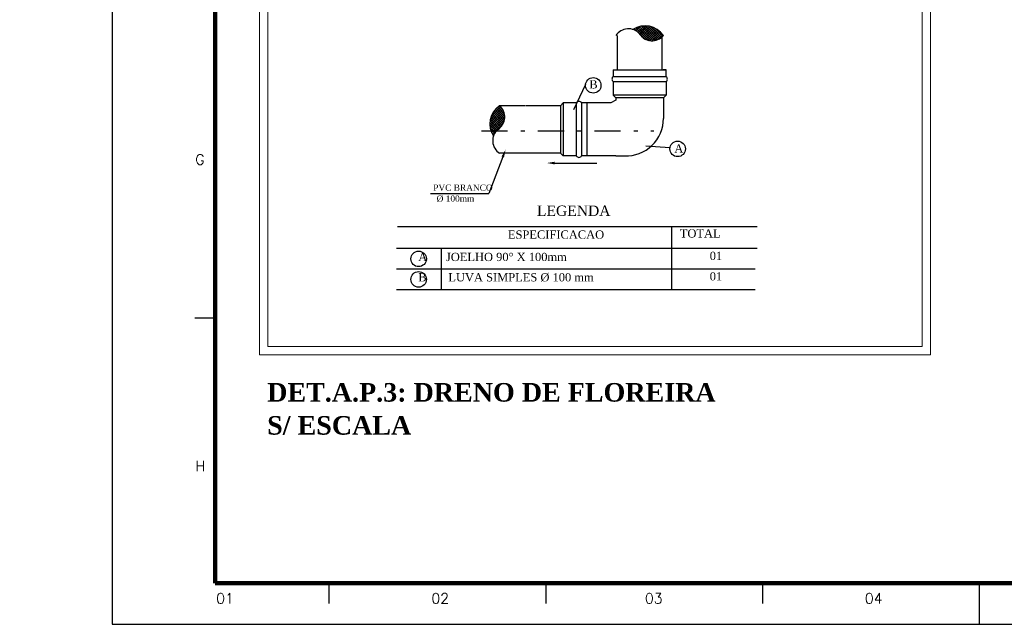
# Model space of a CAD drawing. Header units: millimetres. Extents: x -2955 to 33530, y 0 to 13523.
# Tile 1 of 10: x 5 to 28, y 0 to 15. Entities that reach past the tile are written whole.
import ezdxf

# ---------------------------------------------------------------- set-up
doc = ezdxf.new("R2010")
doc.units = ezdxf.units.MM
doc.header["$MEASUREMENT"] = 0
doc.linetypes.add('DASHDOT', pattern=[25.4, 12.7, -6.35, 0, -6.35])
for name, color, linetype in [('DR_COMENTARIOS', 3, 'Continuous'), ('DR_CONEXAO', 4, 'Continuous'), ('MARGEM', 4, 'Continuous'), ('Textos', 7, 'Continuous')]:
    doc.layers.add(name, color=color, linetype=linetype)
doc.layers.add('Nível 1', color=7, linetype='Continuous', lineweight=5)
doc.styles.add('ROMANS', font='ROMANS')
doc.styles.add('TimesNewRoman', font='times.ttf')
doc.styles.add('TimesNewRomanN', font='timesbd.ttf')

msp = doc.modelspace()

# ---------------------------------------------------------------- hatches: boundary and pattern name
at = {"layer": 'DR_COMENTARIOS', "linetype": 'Continuous'}
for points in [[(16.276516, 11.276783), (16.336516, 11.253783), (16.374516, 11.444783), (16.276516, 11.276783)], [(17.568516, 11.085783), (17.568516, 11.151783), (17.376516, 11.119783), (17.568516, 11.085783)]]:
    msp.add_hatch(color=256, dxfattribs=at).paths.add_polyline_path(points)

# ---------------------------------------------------------------- linework, layer by layer
for p, q in [((19.496516, 14.376783), (19.769516, 14.103783)), ((19.535516, 14.396783), (19.849516, 14.081783)), ((19.577516, 14.409783), (19.911516, 14.075783)), ((19.619516, 14.228783), (19.819516, 14.429783)), ((19.621516, 14.421783), (19.964516, 14.079783)), ((19.644516, 14.197783), (19.867516, 14.421783)), ((19.669516, 14.432783), (20.012516, 14.087783)), ((19.672516, 14.167783), (19.911516, 14.407783)), ((19.703516, 14.143783), (19.951516, 14.393783)), ((19.721516, 14.435783), (20.053516, 14.103783)), ((19.736516, 14.120783), (19.989516, 14.373783)), ((19.775516, 14.103783), (20.025516, 14.355783)), ((19.777516, 14.435783), (20.092516, 14.120783)), ((19.816516, 14.087783), (20.059516, 14.332783)), ((19.844516, 14.427783), (20.125516, 14.143783)), ((19.923516, 14.404783), (20.156516, 14.171783)), ((20.033516, 14.348783), (20.184516, 14.197783)), ((19.864516, 14.079783), (20.092516, 14.307783)), ((19.917516, 14.075783), (20.120516, 14.279783)), ((19.979516, 14.081783), (20.148516, 14.248783)), ((20.061516, 14.105783), (20.173516, 14.217783)), ((15.993516, 12.100783), (16.305516, 12.416783)), ((16.001516, 12.168783), (16.284516, 12.449783)), ((16.024516, 12.245783), (16.258516, 12.480783)), ((16.080516, 12.357783), (16.230516, 12.508783)), ((16.350516, 12.187783), (16.121516, 12.416783)), ((16.353516, 12.240783), (16.149516, 12.444783)), ((16.348516, 12.301783), (16.177516, 12.471783)), ((16.322516, 12.385783), (16.210516, 12.496783)), ((15.993516, 12.045783), (16.325516, 12.376783)), ((15.996516, 11.992783), (16.338516, 12.335783)), ((16.005516, 11.944783), (16.350516, 12.288783)), ((16.230516, 11.967783), (16.008516, 12.189783)), ((16.018516, 11.900783), (16.353516, 12.235783)), ((16.258516, 11.995783), (16.018516, 12.235783)), ((16.286516, 12.025783), (16.036516, 12.276783)), ((16.308516, 12.059783), (16.052516, 12.312783)), ((16.325516, 12.097783), (16.074516, 12.349783)), ((16.338516, 12.140783), (16.097516, 12.383783)), ((16.200516, 11.941783), (15.998516, 12.143783)), ((16.032516, 11.859783), (16.348516, 12.173783)), ((16.052516, 11.819783), (16.322516, 12.092783))]:
    msp.add_line(p, q)
at = {"linetype": 'DASHDOT', "ltscale": 0.05}
msp.add_line((15.790516, 11.900783), (19.967516, 11.900783), dxfattribs=at)
at = {"layer": 'DR_COMENTARIOS', "color": 7}
for p, q in [((18.313516, 13.024783), (18.020516, 12.411783)), ((20.360516, 11.485783), (19.776516, 11.528783)), ((16.305516, 11.265783), (15.965516, 10.383783)), ((17.568516, 11.119783), (18.591516, 11.119783)), ((14.550516, 10.383783), (15.965516, 10.383783)), ((20.397516, 9.563783), (20.397516, 8.057783)), ((14.812516, 9.052783), (14.812516, 8.057783)), ((13.733516, 8.554783), (22.430516, 8.554783)), ((13.733516, 8.057783), (22.430516, 8.057783))]:
    msp.add_line(p, q, dxfattribs=at)
for points in [[(13.757516, 9.579783), (22.478516, 9.579783)], [(13.733516, 9.052783), (22.478516, 9.052783)]]:
    msp.add_lwpolyline(points, dxfattribs=at)
for centre in [(18.500516, 13.000783), (20.547516, 11.461783), (14.266516, 8.796783), (14.266516, 8.298783)]:
    msp.add_circle(centre, 0.188092, dxfattribs=at)
at = {"layer": 'DR_CONEXAO'}
for p, q in [((19.593516, 14.401783), (19.541516, 14.341783)), ((19.545516, 14.316783), (19.637516, 14.428783)), ((19.737516, 14.441783), (19.585516, 14.284783)), ((19.785516, 14.440783), (19.611516, 14.261783)), ((18.987516, 13.379783), (18.987516, 13.216783)), ((18.987516, 13.379783), (20.267516, 13.379783)), ((20.267516, 13.379783), (20.196516, 13.379783)), ((20.267516, 13.216783), (20.267516, 13.379783)), ((18.987516, 13.216783), (20.267516, 13.216783)), ((18.987516, 13.215783), (20.268516, 13.215783)), ((20.268516, 13.085783), (18.987516, 13.085783)), ((18.987516, 13.085783), (18.987516, 12.765783)), ((20.268516, 13.085783), (20.268516, 12.765783)), ((18.987516, 12.765783), (19.051516, 12.701783)), ((20.268516, 12.765783), (18.987516, 12.765783)), ((19.051516, 12.701783), (19.051516, 12.643783)), ((20.204516, 12.701783), (19.051516, 12.701783)), ((20.204516, 12.701783), (20.189516, 12.701783)), ((20.268516, 12.765783), (20.204516, 12.701783)), ((20.204516, 12.701783), (20.204516, 12.199783)), ((16.861516, 12.508783), (16.229516, 12.508783)), ((17.704516, 12.508783), (16.871516, 12.508783)), ((17.768516, 12.575783), (17.704516, 12.508783)), ((17.704516, 12.508783), (17.704516, 11.356783)), ((17.768516, 12.575783), (17.768516, 11.288783)), ((17.768516, 12.575783), (17.768516, 12.511783)), ((17.768516, 12.575783), (17.768516, 12.511783)), ((17.768516, 12.575783), (17.768516, 12.511783)), ((17.768516, 12.575783), (17.768516, 12.511783)), ((18.088516, 12.575783), (17.768516, 12.575783)), ((18.088516, 12.575783), (18.088516, 11.292783)), ((18.216516, 12.575783), (18.216516, 11.292783)), ((18.924516, 12.575783), (18.216516, 12.575783)), ((18.345516, 12.575783), (18.216516, 12.575783)), ((18.345516, 12.575783), (18.345516, 11.292783)), ((18.924516, 12.575783), (18.345516, 12.575783)), ((19.049516, 12.641783), (18.924516, 12.575783)), ((15.992516, 12.043783), (16.150516, 11.892783)), ((15.993516, 12.092783), (16.173516, 11.917783)), ((16.118516, 11.851783), (16.005516, 11.943783)), ((16.033516, 11.857783), (16.093516, 11.805783)), ((16.871516, 11.356783), (16.229516, 11.356783)), ((17.704516, 11.356783), (16.871516, 11.356783)), ((17.768516, 11.292783), (17.704516, 11.356783)), ((18.088516, 11.292783), (17.768516, 11.292783)), ((19.051516, 11.292783), (18.216516, 11.292783)), ((19.051516, 11.292783), (19.260516, 11.292783))]:
    msp.add_line(p, q, dxfattribs=at)
for points in [[(19.087516, 13.379783), (19.087516, 14.205783)], [(20.163516, 14.205783), (20.163516, 13.379783)]]:
    msp.add_lwpolyline(points, dxfattribs=at)
for centre, radius, start, end in [((19.353516, 14.012783), 0.359476, 40.3425633, 147.5495009), ((19.757516, 13.905783), 0.53752, 34.0020827, 123.3334124), ((19.929516, 14.441783), 0.360569, 212.9272707, 319.1543455), ((19.032516, 13.151783), 0.079244, 125.1243392, 234.8756608), ((20.208516, 13.151783), 0.089047, 313.3964473, 46.8123629), ((16.529516, 12.063783), 0.53752, 124.0020827, 213.3334124), ((15.993516, 12.236783), 0.360569, 302.9272707, 49.1543455), ((18.152516, 12.539783), 0.073513, 29.2790933, 150.7209068), ((19.297516, 12.199783), 0.90693, 267.6059952, 360), ((16.421516, 11.659783), 0.359476, 130.3425633, 237.5495009), ((18.152516, 11.327783), 0.07265, 208.0407705, 331.9592295)]:
    msp.add_arc(centre, radius, start, end, dxfattribs=at)
at = {"layer": 'MARGEM', "color": 1}
for p, q in [((6.836562, 59.341925), (6.836559, -0.058075)), ((8.836559, 7.366925), (9.336559, 7.366925)), ((12.092809, 0.941925), (12.092809, 0.441925)), ((17.349059, 0.941924), (17.349059, 0.441924)), ((22.605309, 0.941924), (22.605309, 0.441924)), ((27.861559, 0.941924), (27.861559, -0.058076)), ((6.836559, -0.058075), (90.936559, -0.058079))]:
    msp.add_line(p, q, dxfattribs=at)
at = {"layer": 'MARGEM', "lineweight": 100}
for p, q in [((9.336559, 0.941925), (9.336562, 58.341925)), ((89.936559, 0.941921), (9.336559, 0.941925))]:
    msp.add_line(p, q, dxfattribs=at)
at = {"layer": 'Nível 1', "color": 7}
for p, q in [((10.40985, 6.46952), (10.40985, 25.18255)), ((26.677816, 25.18255), (26.677816, 6.46952)), ((10.60985, 6.66952), (10.60985, 24.98255)), ((26.477816, 24.98255), (26.477816, 6.66952)), ((26.677816, 6.46952), (10.40985, 6.46952)), ((26.477816, 6.66952), (10.60985, 6.66952))]:
    msp.add_line(p, q, dxfattribs=at)

# ---------------------------------------------------------------- texts
at = {"layer": 'DR_COMENTARIOS', "color": 7, "attachment_point": 7, "line_spacing_factor": 0.9, "style": 'TimesNewRoman'}
for s, insert, char_height, width in [('B', (18.404947, 12.924738), 0.2, 6.81307091), ('A', (20.466424, 11.372431), 0.2, 7.3601058), ('PVC BRANCO', (14.620209, 10.443806), 0.15, 49.24563379), ('%%c 100mm', (14.703561, 10.177499), 0.15, 34.47194365), ('LEGENDA', (17.136516, 9.834283), 0.25, 68.9438873), ('TOTAL', (20.599516, 9.310783), 0.2, 33.36912833), ('ESPECIFICACAO', (16.431516, 9.282783), 0.2, 78.72329381), ('A      JOELHO 90%%d X 100mm', (14.257516, 8.740783), 0.2, 123.11408447), ('01', (21.325516, 8.766783), 0.2, 10.24447159), ('B       LUVA SIMPLES %%c 100 mm', (14.257516, 8.242783), 0.2, 142.81233798), ('01', (21.325516, 8.270783), 0.2, 10.24447159)]:
    msp.add_mtext(s, dxfattribs=dict(at, insert=insert, char_height=char_height, width=width))
at = {"layer": 'MARGEM', "color": 1, "char_height": 0.25, "attachment_point": 8, "line_spacing_factor": 0.798, "style": 'ROMANS'}
for s, insert, width in [('G', (8.962874, 11.077168), 34.19184515), ('H', (8.974618, 3.652168), 31.82637159), ('01', (9.571944, 0.442875), 49.02981569), ('02', (14.789758, 0.442874), 49.02981569), ('03', (19.967986, 0.445174), 49.02981569), ('04', (25.301437, 0.442874), 49.02981569)]:
    msp.add_mtext(s, dxfattribs=dict(at, insert=insert, width=width))
at = {"layer": 'Textos', "color": 5, "insert": (10.593483, 5.328391), "char_height": 0.45, "width": 242.56, "attachment_point": 7, "line_spacing_factor": 0.9, "style": 'TimesNewRomanN'}
msp.add_mtext('DET.A.P.3: DRENO DE FLOREIRA', dxfattribs=at)
at = {"layer": 'Textos', "color": 3, "insert": (10.593483, 4.530613), "char_height": 0.45, "width": 78.4, "attachment_point": 7, "line_spacing_factor": 0.9, "style": 'TimesNewRomanN'}
msp.add_mtext('S/ ESCALA', dxfattribs=at)

doc.saveas('drawing.dxf')
